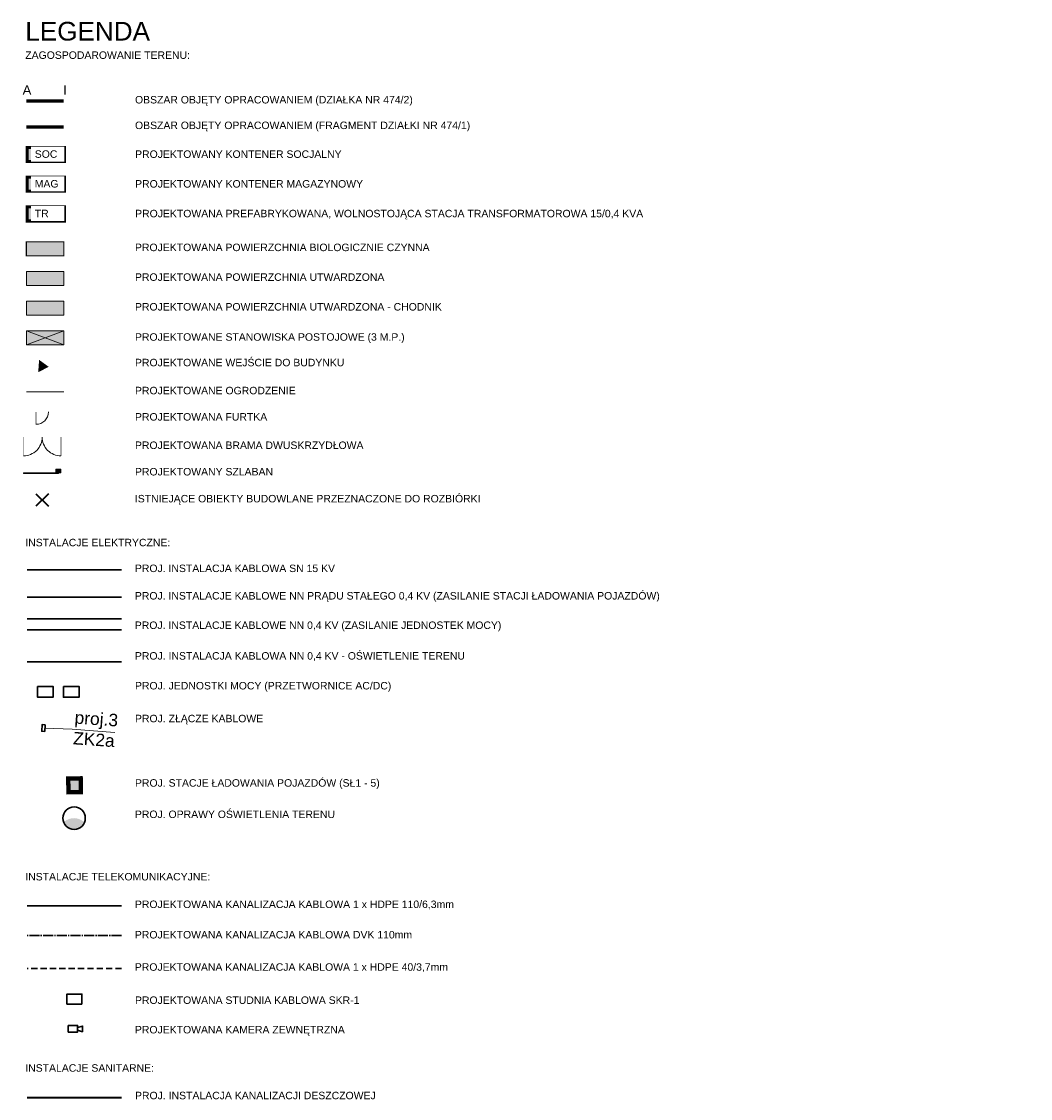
# Model space of a CAD drawing. Header units: metres. Extents: x 7431553 to 7432401, y 5544342 to 5544539.
# Tile 180 of 180: x 7432304 to 7432385, y 5544447 to 5544533. Entities that reach past the tile are written whole.
import ezdxf
from ezdxf.lldxf.tags import DXFTag

# ---------------------------------------------------------------- set-up
doc = ezdxf.new("R2010")
doc.units = ezdxf.units.M
doc.header["$MEASUREMENT"] = 0
for name, pattern in [('BG-PR90-PB-PZT-PZT01_2026_04_14$0$( Dashed )', [0.75, 0.5, -0.25]), ('BG-PR90-PB-PZT-PZT01_2026_04_14$0$2_EGBU_A', [0]), ('BG-PR90-PB-PZT-PZT01_2026_04_14$0$BANKLINE8', [10, 8, -1, 0, -1])]:
    doc.linetypes.add(name, pattern=pattern)
for name, color, linetype, lineweight in [('BG-PR90-PB-PZT-PZT01_2026_04_14$0$A_oznaczenia', 172, 'Continuous', 9), ('BG-PR90-PB-PZT-PZT01_2026_04_14$0$D_obrys nawierzchni utwardzonej', 200, 'Continuous', 0), ('BG-PR90-PB-PZT-PZT01_2026_04_14$0$D_obrzeze_5cm', 200, 'Continuous', 13), ('BG-PR90-PB-PZT-PZT01_2026_04_14$0$lampy', 30, 'Continuous', 30), ('BG-PR90-PB-PZT-PZT01_2026_04_14$0$PROJ. OŚWIETLENIE', 30, 'Continuous', 30), ('BG-PR90-PB-PZT-PZT01_2026_04_14$0$PROJ. SIEĆ KABLOWA NN', 10, 'Continuous', 30), ('BG-PR90-PB-PZT-PZT01_2026_04_14$0$PROJ. SIEĆ KABLOWA SN 15 KV', 6, 'Continuous', 30), ('BG-PR90-PB-PZT-PZT01_2026_04_14$0$Teletechnika monitoring', 30, 'Continuous', 5), ('BG-PR90-PB-PZT-PZT01_2026_04_14$0$Teletechnika wewnętrzna', 30, 'Continuous', 5), ('BG-PR90-PB-PZT-PZT01_2026_04_14$0$Z-ogrodzenie', 41, 'Continuous', 20), ('PRIMETECH - kan_deszcz_graw', 74, 'EST---KD---', 35), ('PRIMETECH_XREF', 7, 'Continuous', 5)]:
    doc.layers.add(name, color=color, linetype=linetype, lineweight=lineweight)
for name, color, linetype in [('BG-PR90-PB-PZT-PZT01_2026_04_14$0$OPISY', 7, 'Continuous'), ('BG-PR90-PB-PZT-PZT01_2026_04_14$0$Z-budynki', 112, 'Continuous'), ('BG-PR90-PB-PZT-PZT01_2026_04_14$0$Z-wyburzenia', 10, 'Continuous'), ('BG-PR90-PB-PZT-PZT01_2026_04_14$0$Z_granica-inwestycji', 203, 'Continuous'), ('BG-PR90-PB-PZT-PZT01_2026_04_14$0$Z_granica-wlasnosci', 170, 'Continuous'), ('BG-PR90-PB-PZT-PZT01_2026_04_14$0$Z_opis', 7, 'Continuous'), ('BG-PR90-PB-PZT-PZT01_2026_04_14$0$Z_szraf budynek', 32, 'Continuous'), ('BG-PR90-PB-PZT-PZT01_2026_04_14$0$Z_szraf drogi', 251, 'Continuous'), ('BG-PR90-PB-PZT-PZT01_2026_04_14$0$Z_szraf zielen', 72, 'Continuous'), ('BG-PR90-PB-PZT-PZT01_2026_04_14$0$Z_widok', 86, 'Continuous')]:
    doc.layers.add(name, color=color, linetype=linetype)
doc.styles.add('BG-PR90-PB-PZT-PZT01_2026_04_14$0$Arial', font='arial.ttf')
doc.styles.add('BG-PR90-PB-PZT-PZT01_2026_04_14$0$ARIAL1', font='arial.ttf')
doc.styles.add('BG-PR90-PB-PZT-PZT01_2026_04_14$0$Standard', font='txt')
doc.styles.add('EST_SWK_1_500__', font='arial.ttf', dxfattribs={"height": 1})
doc.linetypes.add('BG-PR90-PB-PZT-PZT01_2026_04_14$0$BGT', pattern='A,3.75,[133,ltypeshp.shx,S=0.1875,R=0,X=0,Y=0],3.75', length=7.5)
tags = doc.linetypes.add('BG-PR90-PB-PZT-PZT01_2026_04_14$0$COMM_LINE', pattern='A,0.5,-0.15,["COMM  ",BG-PR90-PB-PZT-PZT01_2026_04_14$0$Standard,S=0.09,R=0,X=-0.1,Y=-0.05],-0.36', length=1.01).pattern_tags.tags
tags[6] = DXFTag(74, 10)
tags = doc.linetypes.add('BG-PR90-PB-PZT-PZT01_2026_04_14$0$DASHED', pattern=[0.75, 0.5, -0.25]).pattern_tags.tags
tags[6:7] = [DXFTag(74, 4), DXFTag(75, 0), DXFTag(340, '0'), DXFTag(46, 1.0), DXFTag(50, 0.0), DXFTag(44, 0.0), DXFTag(45, 0.0)]
tags[4:5] = [DXFTag(74, 4), DXFTag(75, 0), DXFTag(340, '0'), DXFTag(46, 1.0), DXFTag(50, 0.0), DXFTag(44, 0.0), DXFTag(45, 0.0)]
tags = doc.linetypes.add('EST---KD---', pattern='A,2.5,-0.22,["kd",EST_SWK_1_500__,S=1,R=0,X=0,Y=-0.36],-1.6', length=4.32).pattern_tags.tags
tags[6] = DXFTag(74, 10)
doc.dimstyles.new('BG-PR90-PB-PZT-PZT01_2026_04_14$0$Standard', dxfattribs={"dimtxt": 0.18, "dimasz": 0.18, "dimexe": 0.18, "dimexo": 0.0625, "dimgap": 0.09, "dimtad": 0, "dimtih": 1, "dimtoh": 1, "dimdec": 4, "dimzin": 0, "dimdsep": 46, "dimtxsty": 'BG-PR90-PB-PZT-PZT01_2026_04_14$0$Standard', "dimcen": 0.09, "dimadec": 0, "dimazin": 0, "dimtfac": 1, "dimtdec": 4, "dimtofl": 0, "dimtmove": 0, "dimatfit": 3, "dimfxl": 1, "dimtolj": 1, "dimtzin": 0, "dimarcsym": 0})

# ---------------------------------------------------------------- blocks, each defined once
blk = doc.blocks.new('BG-PR90-PB-PZT-PZT01_2026_04_14$0$PROJ. LAMPA OSW (1 500)')
at = {"layer": 'BG-PR90-PB-PZT-PZT01_2026_04_14$0$lampy'}
h = blk.add_hatch(color=256, dxfattribs=at)
edge = h.paths.add_edge_path()
edge.add_arc((0, 0), 1.8, 204.9148, 341.1453)
edge.add_arc((0.13, -2.42), 2.42, 49.2605, 136.7996)
blk.add_circle((0, 0), 1.8, dxfattribs=at)
blk = doc.blocks.new('BG-PR90-PB-PZT-PZT01_2026_04_14$0$ddertertert')
at = {"layer": 'BG-PR90-PB-PZT-PZT01_2026_04_14$0$A_oznaczenia', "lineweight": 30}
h = blk.add_hatch(color=256, dxfattribs=at)
h.dxf.hatch_style = 1
h.paths.add_polyline_path([(0, 0), (0.77, -0.48), (0, -0.96)])
at = {"layer": 'BG-PR90-PB-PZT-PZT01_2026_04_14$0$A_oznaczenia', "lineweight": 30, "const_width": 0.0248}
blk.add_lwpolyline([(0, -0.96), (0, 0), (0.77, -0.48), (0, -0.96)], dxfattribs=at)
blk.add_lwpolyline([(0, -0.96), (0, 0), (0.77, -0.48), (0, -0.96)], dxfattribs=at)
blk = doc.blocks.new('BG-PR90-PB-PZT-PZT01_2026_04_14')
at = {"layer": 'BG-PR90-PB-PZT-PZT01_2026_04_14$0$Z-ogrodzenie'}
h = blk.add_hatch(color=256, dxfattribs=at)
h.dxf.hatch_style = 1
h.paths.add_polyline_path([(7432306.612, 5544496.946), (7432307.012, 5544496.947), (7432307.011, 5544497.247), (7432306.611, 5544497.246), (7432306.612, 5544496.949), (7432306.612, 5544496.946), (7432306.612, 5544496.946)])
at = {"layer": 'BG-PR90-PB-PZT-PZT01_2026_04_14$0$Z_szraf budynek', "true_color": 0xf4b300}
h = blk.add_hatch(color=40, dxfattribs=at)
h.dxf.hatch_style = 1
h.paths.add_polyline_path([(7432307.3, 5544523.069), (7432304.3, 5544523.069), (7432304.3, 5544521.944), (7432307.3, 5544521.944)])
h = blk.add_hatch(color=40, dxfattribs=at)
h.dxf.hatch_style = 1
h.paths.add_polyline_path([(7432307.3, 5544520.685), (7432304.299, 5544520.685), (7432304.3, 5544519.56), (7432307.3, 5544519.56)])
h = blk.add_hatch(color=40, dxfattribs=at)
h.dxf.hatch_style = 1
h.paths.add_polyline_path([(7432307.3, 5544518.301), (7432304.299, 5544518.301), (7432304.3, 5544517.176), (7432307.3, 5544517.176)])
h = blk.add_hatch(color=40, dxfattribs=at)
h.dxf.hatch_style = 1
h.paths.add_polyline_path([(7432307.616, 5544471.317), (7432307.595, 5544472.416), (7432308.595, 5544472.436), (7432308.616, 5544471.336)])
at = {"layer": 'BG-PR90-PB-PZT-PZT01_2026_04_14$0$Z_szraf drogi', "true_color": 0xb2b2b2}
h = blk.add_hatch(color=253, dxfattribs=at)
h.dxf.hatch_style = 1
h.paths.add_polyline_path([(7432304.24, 5544511.994), (7432304.24, 5544513.119), (7432307.24, 5544513.119), (7432307.24, 5544511.994)])
at = {"layer": 'BG-PR90-PB-PZT-PZT01_2026_04_14$0$Z_szraf drogi', "true_color": 0xcec5c0}
h = blk.add_hatch(color=9, dxfattribs=at)
h.dxf.hatch_style = 1
h.paths.add_polyline_path([(7432304.24, 5544509.61), (7432304.24, 5544510.735), (7432307.24, 5544510.735), (7432307.24, 5544509.61)])
at = {"layer": 'BG-PR90-PB-PZT-PZT01_2026_04_14$0$Z_szraf drogi', "true_color": 0xb2b2b2}
h = blk.add_hatch(color=253, dxfattribs=at)
h.dxf.hatch_style = 1
h.paths.add_polyline_path([(7432307.24, 5544507.226), (7432304.24, 5544507.226), (7432304.24, 5544508.351), (7432307.24, 5544508.351)])
at = {"layer": 'BG-PR90-PB-PZT-PZT01_2026_04_14$0$Z_szraf zielen', "true_color": 0xb0d592}
h = blk.add_hatch(color=63, dxfattribs=at)
h.dxf.hatch_style = 1
h.paths.add_polyline_path([(7432304.24, 5544514.378), (7432304.24, 5544515.503), (7432307.24, 5544515.503), (7432307.24, 5544514.378)])
at = {"layer": 'BG-PR90-PB-PZT-PZT01_2026_04_14$0$D_obrys nawierzchni utwardzonej'}
for points in [[(7432304.24, 5544507.226), (7432307.24, 5544508.351)], [(7432304.24, 5544508.351), (7432307.24, 5544507.226)]]:
    blk.add_lwpolyline(points, dxfattribs=at)
at = {"layer": 'BG-PR90-PB-PZT-PZT01_2026_04_14$0$D_obrzeze_5cm'}
for points in [[(7432304.24, 5544513.119), (7432307.24, 5544513.119), (7432307.24, 5544511.994), (7432304.24, 5544511.994)], [(7432304.24, 5544510.735), (7432307.24, 5544510.735), (7432307.24, 5544509.61), (7432304.24, 5544509.61)], [(7432304.24, 5544508.351), (7432307.24, 5544508.351), (7432307.24, 5544507.226), (7432304.24, 5544507.226)]]:
    blk.add_lwpolyline(points, close=True, dxfattribs=at)
at = {"layer": 'BG-PR90-PB-PZT-PZT01_2026_04_14$0$PROJ. OŚWIETLENIE'}
blk.add_line((7432304.299, 5544481.775), (7432311.88, 5544481.775), dxfattribs=at)
at = {"layer": 'BG-PR90-PB-PZT-PZT01_2026_04_14$0$PROJ. SIEĆ KABLOWA NN', "color": 18, "true_color": 0x000000}
blk.add_line((7432311.88, 5544486.97), (7432304.299, 5544486.97), dxfattribs=at)
at = {"layer": 'BG-PR90-PB-PZT-PZT01_2026_04_14$0$PROJ. SIEĆ KABLOWA NN', "color": 160}
blk.add_line((7432304.299, 5544485.239), (7432311.88, 5544485.239), dxfattribs=at)
at = {"layer": 'BG-PR90-PB-PZT-PZT01_2026_04_14$0$PROJ. SIEĆ KABLOWA NN'}
blk.add_line((7432304.299, 5544484.347), (7432311.88, 5544484.347), dxfattribs=at)
at = {"layer": 'BG-PR90-PB-PZT-PZT01_2026_04_14$0$PROJ. SIEĆ KABLOWA NN', "color": 160}
blk.add_lwpolyline([(7432305.127, 5544479.813), (7432306.377, 5544479.815), (7432306.379, 5544478.944), (7432305.129, 5544478.942)], close=True, dxfattribs=at)
at = {"layer": 'BG-PR90-PB-PZT-PZT01_2026_04_14$0$PROJ. SIEĆ KABLOWA NN'}
blk.add_lwpolyline([(7432307.214, 5544479.815), (7432308.464, 5544479.816), (7432308.465, 5544478.945), (7432307.215, 5544478.944)], close=True, dxfattribs=at)
at = {"layer": 'BG-PR90-PB-PZT-PZT01_2026_04_14$0$PROJ. SIEĆ KABLOWA NN', "elevation": 10.08}
blk.add_lwpolyline([(7432305.745, 5544476.734), (7432305.712, 5544476.204), (7432305.463, 5544476.219), (7432305.495, 5544476.748)], close=True, dxfattribs=at)
at = {"layer": 'BG-PR90-PB-PZT-PZT01_2026_04_14$0$PROJ. SIEĆ KABLOWA SN 15 KV'}
blk.add_line((7432311.88, 5544489.173), (7432304.299, 5544489.173), dxfattribs=at)
at = {"layer": 'BG-PR90-PB-PZT-PZT01_2026_04_14$0$Teletechnika monitoring', "color": 30, "linetype": 'Continuous', "lineweight": 30}
blk.add_lwpolyline([(7432307.594, 5544452.607), (7432308.348, 5544452.607), (7432308.348, 5544452.075), (7432307.594, 5544452.075)], close=True, dxfattribs=at)
blk.add_lwpolyline([(7432308.348, 5544452.446), (7432308.742, 5544452.555), (7432308.739, 5544452.094), (7432308.348, 5544452.229)], dxfattribs=at)
at = {"layer": 'BG-PR90-PB-PZT-PZT01_2026_04_14$0$Teletechnika wewnętrzna', "linetype": 'BG-PR90-PB-PZT-PZT01_2026_04_14$0$COMM_LINE', "lineweight": 30, "ltscale": 4}
for points in [[(7432311.88, 5544462.211), (7432304.299, 5544462.211)], [(7432308.691, 5544454.32), (7432307.491, 5544454.321), (7432307.491, 5544455.121), (7432308.691, 5544455.12), (7432308.691, 5544454.32)]]:
    blk.add_lwpolyline(points, dxfattribs=at)
at = {"layer": 'BG-PR90-PB-PZT-PZT01_2026_04_14$0$Teletechnika wewnętrzna', "linetype": 'BG-PR90-PB-PZT-PZT01_2026_04_14$0$BANKLINE8', "lineweight": 30, "ltscale": 0.1}
blk.add_lwpolyline([(7432311.88, 5544459.819), (7432304.299, 5544459.819)], dxfattribs=at)
at = {"layer": 'BG-PR90-PB-PZT-PZT01_2026_04_14$0$Teletechnika wewnętrzna', "linetype": 'BG-PR90-PB-PZT-PZT01_2026_04_14$0$( Dashed )', "lineweight": 30}
blk.add_lwpolyline([(7432311.88, 5544457.176), (7432304.299, 5544457.176)], dxfattribs=at)
at = {"layer": 'BG-PR90-PB-PZT-PZT01_2026_04_14$0$Z-budynki'}
for points in [[(7432304.3, 5544523.069, 0.25, 0.25, 0), (7432307.3, 5544523.069, 0.25, 0.25, 0), (7432307.3, 5544521.944, 0.25, 0.25, 0), (7432304.3, 5544521.944, 0.25, 0.25, 0)], [(7432304.299, 5544520.685, 0.25, 0.25, 0), (7432307.3, 5544520.685, 0.25, 0.25, 0), (7432307.3, 5544519.56, 0.25, 0.25, 0), (7432304.299, 5544519.56, 0.25, 0.25, 0)], [(7432304.299, 5544518.301, 0.25, 0.25, 0), (7432307.3, 5544518.301, 0.25, 0.25, 0), (7432307.3, 5544517.176, 0.25, 0.25, 0), (7432304.299, 5544517.176, 0.25, 0.25, 0)]]:
    blk.add_lwpolyline(points, format="xyseb", close=True, dxfattribs=at)
at = {"layer": 'BG-PR90-PB-PZT-PZT01_2026_04_14$0$Z-budynki', "linetype": 'BG-PR90-PB-PZT-PZT01_2026_04_14$0$2_EGBU_A', "const_width": 0.35}
blk.add_lwpolyline([(7432307.616, 5544471.317), (7432308.616, 5544471.336), (7432308.595, 5544472.436), (7432307.595, 5544472.416)], close=True, dxfattribs=at)
at = {"layer": 'BG-PR90-PB-PZT-PZT01_2026_04_14$0$Z-ogrodzenie', "linetype": 'BG-PR90-PB-PZT-PZT01_2026_04_14$0$BGT', "lineweight": 20, "ltscale": 0.4}
blk.add_lwpolyline([(7432307.239, 5544503.463), (7432304.239, 5544503.463)], dxfattribs=at)
at = {"layer": 'BG-PR90-PB-PZT-PZT01_2026_04_14$0$Z-ogrodzenie', "linetype": 'BG-PR90-PB-PZT-PZT01_2026_04_14$0$BGT', "lineweight": 20, "ltscale": 2, "const_width": 0.05}
for points in [[(7432305.006, 5544500.851), (7432305.006, 5544501.851)], [(7432304.005, 5544498.321), (7432304.005, 5544499.821)], [(7432307.005, 5544498.321), (7432307.005, 5544499.821)]]:
    blk.add_lwpolyline(points, dxfattribs=at)
at = {"layer": 'BG-PR90-PB-PZT-PZT01_2026_04_14$0$Z-ogrodzenie'}
for points in [[(7432306.612, 5544496.946), (7432307.012, 5544496.947), (7432307.011, 5544497.247), (7432306.611, 5544497.246)], [(7432306.812, 5544496.946), (7432304.011, 5544496.946), (7432304.011, 5544496.916), (7432306.812, 5544496.916)]]:
    blk.add_lwpolyline(points, close=True, dxfattribs=at)
at = {"layer": 'BG-PR90-PB-PZT-PZT01_2026_04_14$0$Z-ogrodzenie', "linetype": 'BG-PR90-PB-PZT-PZT01_2026_04_14$0$BGT', "lineweight": 20, "ltscale": 2}
for centre, radius, start, end in [((7432305.006, 5544501.851), 1, 270, 360), ((7432304.005, 5544499.821), 1.5, 270, 0.0019), ((7432307.005, 5544499.821), 1.5, 180, 270)]:
    blk.add_arc(centre, radius, start, end, dxfattribs=at)
at = {"layer": 'BG-PR90-PB-PZT-PZT01_2026_04_14$0$Z-wyburzenia', "lineweight": 35}
for points in [[(7432304.999, 5544495.284), (7432305.999, 5544494.284)], [(7432305.999, 5544495.284), (7432304.999, 5544494.284)]]:
    blk.add_lwpolyline(points, dxfattribs=at)
at = {"layer": 'BG-PR90-PB-PZT-PZT01_2026_04_14$0$Z_granica-wlasnosci', "color": 5, "true_color": 0x1414ff}
blk.add_lwpolyline([(7432307.239, 5544526.8, 0.25, 0.25, 0), (7432304.239, 5544526.8, 0.25, 0.25, 0)], format="xyseb", dxfattribs=at)
at = {"layer": 'BG-PR90-PB-PZT-PZT01_2026_04_14$0$Z_granica-wlasnosci', "color": 5, "linetype": 'BG-PR90-PB-PZT-PZT01_2026_04_14$0$DASHED', "true_color": 0x1414ff}
blk.add_lwpolyline([(7432307.239, 5544524.721, 0.25, 0.25, 0), (7432304.239, 5544524.721, 0.25, 0.25, 0)], format="xyseb", dxfattribs=at)
at = {"layer": 'BG-PR90-PB-PZT-PZT01_2026_04_14$0$Z_widok', "const_width": 0.1}
blk.add_lwpolyline([(7432304.24, 5544515.503), (7432307.24, 5544515.503), (7432307.24, 5544514.378), (7432304.24, 5544514.378)], close=True, dxfattribs=at)
at = {"linetype": 'Continuous', "lineweight": 0, "xscale": -1, "rotation": 175.9216417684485}
blk.add_blockref('BG-PR90-PB-PZT-PZT01_2026_04_14$0$ddertertert', (7432305.199, 5544505.048), dxfattribs=at)
at = {"layer": 'BG-PR90-PB-PZT-PZT01_2026_04_14$0$lampy', "xscale": 0.4999999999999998, "yscale": 0.4999999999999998, "zscale": 0.5, "rotation": 356.2200039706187}
blk.add_blockref('BG-PR90-PB-PZT-PZT01_2026_04_14$0$PROJ. LAMPA OSW (1 500)', (7432308.069, 5544469.242), dxfattribs=at)
at = {"layer": 'BG-PR90-PB-PZT-PZT01_2026_04_14$0$OPISY', "insert": (7432308.148, 5544477.833), "char_height": 1, "attachment_point": 1, "rotation": 356.02839, "style": 'BG-PR90-PB-PZT-PZT01_2026_04_14$0$Standard', "bg_fill": 2}
blk.add_mtext('{\\fArial|b0|i0|c238|p34;proj.3\\PZK2a}', dxfattribs=at)
at = {"layer": 'BG-PR90-PB-PZT-PZT01_2026_04_14$0$Z_granica-inwestycji', "ltscale": 2, "char_height": 0.75, "width": 4.18409, "attachment_point": 1, "style": 'BG-PR90-PB-PZT-PZT01_2026_04_14$0$Arial'}
for s, insert in [('A', (7432303.935, 5544528.065)), ('I', (7432307.185, 5544528.065))]:
    blk.add_mtext(s, dxfattribs=dict(at, insert=insert))
at = {"layer": 'BG-PR90-PB-PZT-PZT01_2026_04_14$0$Z_opis', "insert": (7432304.146, 5544533.154), "char_height": 1.5, "attachment_point": 1, "rotation": 0.01175, "style": 'BG-PR90-PB-PZT-PZT01_2026_04_14$0$Standard'}
blk.add_mtext('{\\fArial|b0|i0|c238|p34;LEGENDA\\Q10; }', dxfattribs=at)
at = {"layer": 'BG-PR90-PB-PZT-PZT01_2026_04_14$0$Z_opis', "char_height": 0.6, "width": 71.59097, "attachment_point": 1, "rotation": 0.00006, "style": 'BG-PR90-PB-PZT-PZT01_2026_04_14$0$ARIAL1', "bg_fill": 2}
for s, insert in [('{\\fArial|b0|i0|c238|p34;\\W1;ZAGOSPODAROWANIE TERENU:}', (7432304.146, 5544530.786)), ('INSTALACJE ELEKTRYCZNE:', (7432304.146, 5544491.664)), ('INSTALACJE TELEKOMUNIKACYJNE:', (7432304.146, 5544464.842)), ('INSTALACJE SANITARNE:', (7432304.146, 5544449.489))]:
    blk.add_mtext(s, dxfattribs=dict(at, insert=insert))
at = {"layer": 'BG-PR90-PB-PZT-PZT01_2026_04_14$0$Z_opis', "char_height": 0.6, "style": 'BG-PR90-PB-PZT-PZT01_2026_04_14$0$ARIAL1', "bg_fill": 2}
for s, insert, width, attachment_point in [('OBSZAR OBJĘTY OPRACOWANIEM (DZIAŁKA NR 474/2) ', (7432312.957, 5544527.206), 71.59097, 1), ('OBSZAR OBJĘTY OPRACOWANIEM (FRAGMENT DZIAŁKI NR 474/1) ', (7432312.957, 5544525.15), 71.59097, 1), ('\\pxql,sm1,;PROJEKTOWANY KONTENER SOCJALNY', (7432312.967, 5544522.838), 71.59097, 1), ('\\pxql,sm1,;PROJEKTOWANY KONTENER MAGAZYNOWY', (7432312.967, 5544520.454), 71.59097, 1), ('\\A1;\\C0;PROJEKTOWANA PREFABRYKOWANA, WOLNOSTOJĄCA STACJA TRANSFORMATOROWA 15/0,4 KVA', (7432312.967, 5544518.07), 71.59097, 1), ('\\pxsm1,ql;\\A1;PROJEKTOWANA POWIERZCHNIA BIOLOGICZNIE CZYNNA', (7432312.957, 5544515.353), 71.59097, 1), ('\\pxsm1,ql;PROJEKTOWANA POWIERZCHNIA UTWARDZONA', (7432312.957, 5544512.969), 71.59097, 1), ('\\pxsm1,ql;PROJEKTOWANA POWIERZCHNIA UTWARDZONA - CHODNIK', (7432312.957, 5544510.585), 71.59097, 1), ('PROJEKTOWANE STANOWISKA POSTOJOWE (3 M.P.)', (7432312.957, 5544508.161), 71.59097, 1), ('\\pxsm1,ql;{\\fArial|b0|i0|c0|p34;PROJEKTOWANE WEJŚCIE DO BUDYNKU}', (7432312.957, 5544506.111), 71.59097, 1), ('PROJEKTOWANE OGRODZENIE', (7432312.957, 5544503.862), 71.59097, 1), ('\\pxsm1,ql;{\\fArial|b0|i0|c0|p34;PROJEKTOWANA FURTKA}', (7432312.957, 5544501.752), 71.59097, 1), ('\\pxsm1,ql;{\\fArial|b0|i0|c0|p34;PROJEKTOWANA BRAMA DWUSKRZYDŁOWA}', (7432312.957, 5544499.473), 71.59097, 1), ('\\pxsm1,ql;{\\fArial|b0|i0|c0|p34;PROJEKTOWANY SZLABAN}', (7432312.957, 5544497.348), 71.59097, 1), ('{\\fArial|b0|i0|c0|p34;ISTNIEJĄCE OBIEKTY BUDOWLANE PRZEZNACZONE DO ROZBIÓRKI}', (7432312.945, 5544495.185), 71.59097, 1), ('PROJ. INSTALACJA KABLOWA SN 15 KV', (7432312.948, 5544489.592), 43.08531, 1), ('{\\fArial|b0|i0|c238|p34;\\C0;PROJ. INSTALACJE KABLOWE NN PRĄDU STAŁEGO 0,4 KV (ZASILANIE STACJI ŁADOWANIA POJAZDÓW)}', (7432312.948, 5544487.389), 43.08531, 1), ('{\\fArial|b0|i0|c238|p34;\\C0;PROJ. INSTALACJA KABLOWA NN 0,4 KV - OŚWIETLENIE TERENU}', (7432312.95, 5544482.567), 43.08531, 1), ('{\\fArial|b0|i0|c238|p34;\\C0;PROJ. JEDNOSTKI MOCY (PRZETWORNICE AC/DC)}', (7432312.957, 5544480.172), 43.08531, 1), ('PROJ. STACJE ŁADOWANIA POJAZDÓW (SŁ1 - 5)', (7432312.957, 5544472.368), 43.08531, 1), ('PROJ. OPRAWY OŚWIETLENIA TERENU', (7432312.95, 5544469.85), 43.08531, 1), ('PROJEKTOWANA KANALIZACJA KABLOWA 1 x HDPE 110/6,3mm', (7432312.951, 5544462.271), 55.78526, 4), ('PROJEKTOWANA KANALIZACJA KABLOWA DVK 110mm', (7432312.947, 5544459.879), 55.78526, 4), ('PROJEKTOWANA KANALIZACJA KABLOWA 1 x HDPE 40/3,7mm', (7432312.943, 5544457.236), 55.78526, 4), ('PROJEKTOWANA STUDNIA KABLOWA SKR-1 ', (7432312.956, 5544454.627), 55.78526, 4), ('PROJEKTOWANA KAMERA ZEWNĘTRZNA', (7432312.948, 5544452.171), 55.78526, 4), ('PROJ. INSTALACJA KANALIZACJI DESZCZOWEJ', (7432312.959, 5544446.974), 55.78526, 4)]:
    blk.add_mtext(s, dxfattribs=dict(at, insert=insert, width=width, attachment_point=attachment_point))
at = {"layer": 'BG-PR90-PB-PZT-PZT01_2026_04_14$0$Z_opis', "insert": (7432312.943, 5544485.026), "char_height": 0.6, "attachment_point": 1, "style": 'BG-PR90-PB-PZT-PZT01_2026_04_14$0$ARIAL1', "bg_fill": 2}
blk.add_mtext('{\\C0;PROJ. INSTALACJE KABLOWE NN 0,4 KV (ZASILANIE JEDNOSTEK MOCY)}', dxfattribs=at)
at = {"layer": 'BG-PR90-PB-PZT-PZT01_2026_04_14$0$Z_opis', "char_height": 0.6, "attachment_point": 1, "style": 'BG-PR90-PB-PZT-PZT01_2026_04_14$0$ARIAL1', "bg_fill": 2}
for s, insert, width in [('SOC', (7432304.908, 5544522.845), 2.08424), ('MAG', (7432304.908, 5544520.461), 2.08424), ('TR', (7432304.908, 5544518.077), 2.08424), ('{\\C0;PROJ. ZŁĄCZE KABLOWE}', (7432312.957, 5544477.537), 43.08531)]:
    blk.add_mtext(s, dxfattribs=dict(at, insert=insert, width=width))
at = {"layer": 'BG-PR90-PB-PZT-PZT01_2026_04_14$0$OPISY'}
blk.add_leader([(7432305.727, 5544476.45), (7432307.911, 5544476.378), (7432311.332, 5544476.123)], dimstyle='BG-PR90-PB-PZT-PZT01_2026_04_14$0$Standard', dxfattribs=at)

msp = doc.modelspace()

# ---------------------------------------------------------------- block references
at = {"layer": 'PRIMETECH_XREF', "linetype": 'Continuous', "lineweight": 0, "rotation": 360}
msp.add_blockref('BG-PR90-PB-PZT-PZT01_2026_04_14', (0, 0), dxfattribs=at)

# ---------------------------------------------------------------- next in the draw order: linework, layer by layer
at = {"layer": 'PRIMETECH - kan_deszcz_graw', "linetype": 'EST---KD---', "ltscale": 0.5}
msp.add_line((7432304.299, 5544446.831), (7432311.88, 5544446.831), dxfattribs=at)

doc.saveas('drawing.dxf')
